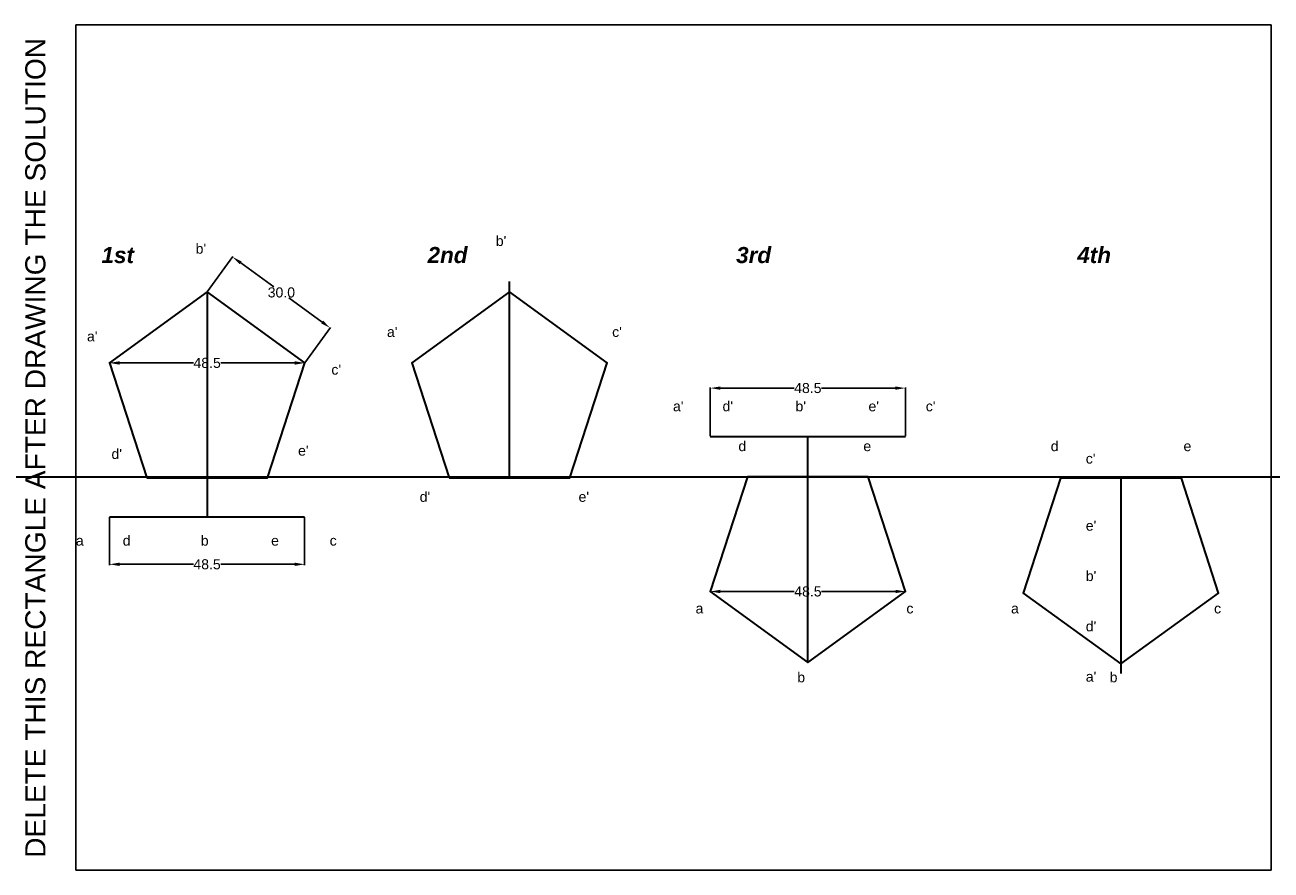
# Model space of a CAD drawing. Header units: millimetres. Extents: x -13 to 297, y 0 to 210.
import ezdxf

# ---------------------------------------------------------------- set-up
doc = ezdxf.new("R2010")
doc.units = ezdxf.units.MM
doc.layers.add('Comments', color=10, linetype='Continuous', lineweight=13, plot=False)
doc.layers.add('thick continuous', color=7, linetype='Continuous', lineweight=30)
doc.styles.get("Standard").update_dxf_attribs({"font": 'arial.ttf'})
doc.dimstyles.get("Standard").update_dxf_attribs({"dimtxt": 2.5, "dimasz": 2.5, "dimexe": 0.18, "dimexo": 0.0625, "dimgap": 0.09, "dimtad": 0, "dimtih": 1, "dimtoh": 1, "dimdec": 1, "dimzin": 0, "dimdsep": 46, "dimtxsty": 'Standard', "dimcen": 0.09, "dimadec": 0, "dimazin": 0, "dimtfac": 1, "dimtdec": 1, "dimtofl": 0, "dimtmove": 0, "dimatfit": 3, "dimfxl": 1, "dimtolj": 1, "dimtzin": 0, "dimarcsym": 0})

# ---------------------------------------------------------------- blocks, each defined once
blk = doc.blocks.new('*D0')
at = {"layer": 'Defpoints', "color": 0, "transparency": 16777216}
for p in [(32.62, 143.64), (63.2, 134.7), (56.89, 126.01)]:
    blk.add_point(p, dxfattribs=at)
at = {"layer": 'thick continuous', "color": 0, "lineweight": -2, "transparency": 16777216}
for p, q in [((32.65, 143.69), (39.04, 152.48)), ((40.96, 150.87), (49.19, 144.89)), ((61.18, 136.17), (52.95, 142.15)), ((56.92, 126.06), (63.31, 134.85))]:
    blk.add_line(p, q, dxfattribs=at)
at = {"layer": 'thick continuous', "color": 0, "transparency": 16777216}
for points in [[(41.2, 151.2), (40.71, 150.53), (38.93, 152.34)], [(61.43, 136.51), (60.94, 135.84), (63.2, 134.7)]]:
    blk.add_solid(points, dxfattribs=at)
at = {"layer": 'thick continuous', "color": 0, "lineweight": 5, "transparency": 16777216, "insert": (51.07, 143.52), "char_height": 2.5, "attachment_point": 5}
blk.add_mtext('\\A1;30.0', dxfattribs=at)
blk = doc.blocks.new('*D1')
at = {"layer": 'Defpoints', "color": 0, "transparency": 16777216}
for p in [(8.35, 87.74), (56.85, 87.74), (56.85, 75.97)]:
    blk.add_point(p, dxfattribs=at)
at = {"layer": 'thick continuous', "color": 0, "lineweight": -2, "transparency": 16777216}
for p, q in [((8.35, 87.68), (8.35, 75.79)), ((56.85, 87.68), (56.85, 75.79)), ((10.85, 75.97), (29.2, 75.97)), ((54.35, 75.97), (35.99, 75.97))]:
    blk.add_line(p, q, dxfattribs=at)
at = {"layer": 'thick continuous', "color": 0, "transparency": 16777216}
for points in [[(10.85, 76.39), (10.85, 75.56), (8.35, 75.97)], [(54.35, 76.39), (54.35, 75.56), (56.85, 75.97)]]:
    blk.add_solid(points, dxfattribs=at)
at = {"layer": 'thick continuous', "color": 0, "lineweight": 5, "transparency": 16777216, "insert": (32.6, 75.97), "char_height": 2.5, "attachment_point": 5}
blk.add_mtext('\\A1;48.5', dxfattribs=at)
blk = doc.blocks.new('*D2')
at = {"layer": 'Defpoints', "color": 0, "transparency": 16777216}
for p in [(206.14, 119.76), (157.64, 107.74), (206.14, 107.74)]:
    blk.add_point(p, dxfattribs=at)
at = {"layer": 'thick continuous', "color": 0, "lineweight": -2, "transparency": 16777216}
for p, q in [((157.64, 107.8), (157.64, 119.94)), ((160.14, 119.76), (178.49, 119.76)), ((203.64, 119.76), (185.28, 119.76)), ((206.14, 107.8), (206.14, 119.94))]:
    blk.add_line(p, q, dxfattribs=at)
at = {"layer": 'thick continuous', "color": 0, "transparency": 16777216}
for points in [[(160.14, 120.17), (160.14, 119.34), (157.64, 119.76)], [(203.64, 120.17), (203.64, 119.34), (206.14, 119.76)]]:
    blk.add_solid(points, dxfattribs=at)
at = {"layer": 'thick continuous', "color": 0, "lineweight": 0, "transparency": 16777216, "insert": (181.89, 119.76), "char_height": 2.5, "attachment_point": 5}
blk.add_mtext('\\A1;48.5', dxfattribs=at)
blk = doc.blocks.new('*D3')
at = {"layer": 'Defpoints', "color": 0, "transparency": 16777216}
for p in [(8.35, 126.01), (56.89, 126.01), (56.89, 126.01)]:
    blk.add_point(p, dxfattribs=at)
at = {"layer": 'thick continuous', "color": 0, "lineweight": -2, "transparency": 16777216}
for p, q in [((8.35, 126.07), (8.35, 126.19)), ((10.85, 126.01), (29.22, 126.01)), ((54.39, 126.01), (36.01, 126.01)), ((56.89, 126.07), (56.89, 126.19))]:
    blk.add_line(p, q, dxfattribs=at)
at = {"layer": 'thick continuous', "color": 0, "transparency": 16777216}
for points in [[(10.85, 126.43), (10.85, 125.59), (8.35, 126.01)], [(54.39, 126.43), (54.39, 125.59), (56.89, 126.01)]]:
    blk.add_solid(points, dxfattribs=at)
at = {"layer": 'thick continuous', "color": 0, "lineweight": 0, "transparency": 16777216, "insert": (32.62, 126.01), "char_height": 2.5, "attachment_point": 5}
blk.add_mtext('\\A1;48.5', dxfattribs=at)
blk = doc.blocks.new('*D4')
at = {"layer": 'Defpoints', "color": 0, "transparency": 16777216}
for p in [(157.64, 69.22), (206.18, 69.22), (206.18, 69.22)]:
    blk.add_point(p, dxfattribs=at)
at = {"layer": 'thick continuous', "color": 0, "lineweight": -2, "transparency": 16777216}
for p, q in [((157.64, 69.28), (157.64, 69.4)), ((160.14, 69.22), (178.51, 69.22)), ((203.68, 69.22), (185.3, 69.22)), ((206.18, 69.28), (206.18, 69.4))]:
    blk.add_line(p, q, dxfattribs=at)
at = {"layer": 'thick continuous', "color": 0, "transparency": 16777216}
for points in [[(160.14, 69.64), (160.14, 68.81), (157.64, 69.22)], [(203.68, 69.64), (203.68, 68.81), (206.18, 69.22)]]:
    blk.add_solid(points, dxfattribs=at)
at = {"layer": 'thick continuous', "color": 0, "lineweight": 0, "transparency": 16777216, "insert": (181.91, 69.22), "char_height": 2.5, "attachment_point": 5}
blk.add_mtext('\\A1;48.5', dxfattribs=at)

msp = doc.modelspace()

# ---------------------------------------------------------------- linework, layer by layer
msp.add_lwpolyline([(0, 0), (297, 0), (297, 210), (0, 210)], close=True)
at = {"layer": 'thick continuous'}
for p, q in [((107.76, 97.74), (107.76, 146.24)), ((32.62, 143.64), (32.62, 87.74)), ((157.64, 107.74), (206.14, 107.74)), ((181.91, 51.59), (181.91, 107.74)), ((259.7, 97.37), (259.7, 48.87)), ((8.35, 87.74), (56.85, 87.74))]:
    msp.add_line(p, q, dxfattribs=at)
msp.add_xline((139.57, 97.74), (1, 0), dxfattribs=at)
for points in [[(17.62, 97.48), (47.62, 97.48), (56.89, 126.01), (32.62, 143.64), (8.35, 126.01)], [(92.76, 97.48), (122.76, 97.48), (132.03, 126.01), (107.76, 143.64), (83.49, 126.01)], [(196.91, 97.75), (166.91, 97.75), (157.64, 69.22), (181.91, 51.59), (206.18, 69.22)], [(274.7, 97.37), (244.7, 97.37), (235.43, 68.84), (259.7, 51.21), (283.97, 68.84)]]:
    msp.add_lwpolyline(points, close=True, dxfattribs=at)

# ---------------------------------------------------------------- texts
at = {"layer": 'Comments'}
msp.add_text('DELETE THIS RECTANGLE AFTER DRAWING THE SOLUTION', height=5, rotation=90, dxfattribs=at).set_placement((-7.57, 3.05))
at = {"layer": 'thick continuous', "attachment_point": 1}
for s, width, insert, char_height in [('{\\fArial|b1|i1|c0|p34;1st                                               2nd                                           3rd                                                 4th}', 289.2038, (6.36, 154.82), 4), ("b'", 2.5, (29.76, 155.65), 2.5), ("b'", 9.2, (104.35, 157.58), 2.5), ("a'", 3.875, (2.76, 133.87), 2.5), ("a'                                                       c'", 65.6511, (77.3, 134.97), 2.5), ("a'          d'                b'                e'            c'", 83.1209, (148.38, 116.5), 2.5), ("e'", 11.0421, (55.22, 105.47), 2.5), ('        d                              e                                              d                                e', 126.6863, (156.87, 106.59), 2.5), ("c'\\P\\P \\P\\Pe'\\P\\P\\Pb'\\P\\P\\Pd'\\P\\P\\Pa'", 5.4478, (250.96, 103.49), 2.5), ("d'                                      e'", 49.245, (85.43, 94), 2.5), ('a          d                  b                e             c', 83.1209, (0, 83.12), 2.5), ('          a                                                    c                         a                                                  c', 149.579, (144.29, 66.27), 2.5), ('         b                                                                              b', 109.4238, (170.54, 49.15), 2.5)]:
    msp.add_mtext_dynamic_manual_height_columns(s, width=width, gutter_width=12.5, heights=[0], dxfattribs=dict(at, insert=insert, char_height=char_height))
at = {"layer": 'thick continuous', "char_height": 2.5, "attachment_point": 1}
for s, insert in [("c'", (63.5, 125.6)), ("d'", (8.85, 104.65))]:
    msp.add_mtext(s, dxfattribs=dict(at, insert=insert))

# ---------------------------------------------------------------- dimensions: what is measured, and where the dimension line sits
at = {"layer": 'thick continuous', "lineweight": 5}
dim = msp.add_aligned_dim(p1=(32.62, 143.64), p2=(56.89, 126.01), distance=10.75, dimstyle='Standard', dxfattribs=at)
dim.commit()
dim.dimension.update_dxf_attribs({"geometry": '*D0', "text_midpoint": (51.07, 143.52)})
at = {"layer": 'thick continuous', "lineweight": 0}
for base, p1, p2, picture, middle in [((56.89, 126.01), (8.35, 126.01), (56.89, 126.01), '*D3', (32.62, 126.01)), ((206.14, 119.76), (157.64, 107.74), (206.14, 107.74), '*D2', (181.89, 119.76)), ((206.18, 69.22), (157.64, 69.22), (206.18, 69.22), '*D4', (181.91, 69.22))]:
    dim = msp.add_linear_dim(base=base, p1=p1, p2=p2, dimstyle='Standard', dxfattribs=at)
    dim.commit()
    dim.dimension.update_dxf_attribs({"geometry": picture, "text_midpoint": middle})
at = {"layer": 'thick continuous', "lineweight": 5}
dim = msp.add_linear_dim(base=(56.85, 75.97), p1=(8.35, 87.74), p2=(56.85, 87.74), dimstyle='Standard', dxfattribs=at)
dim.commit()
dim.dimension.update_dxf_attribs({"geometry": '*D1', "text_midpoint": (32.6, 75.97)})

doc.saveas('drawing.dxf')
